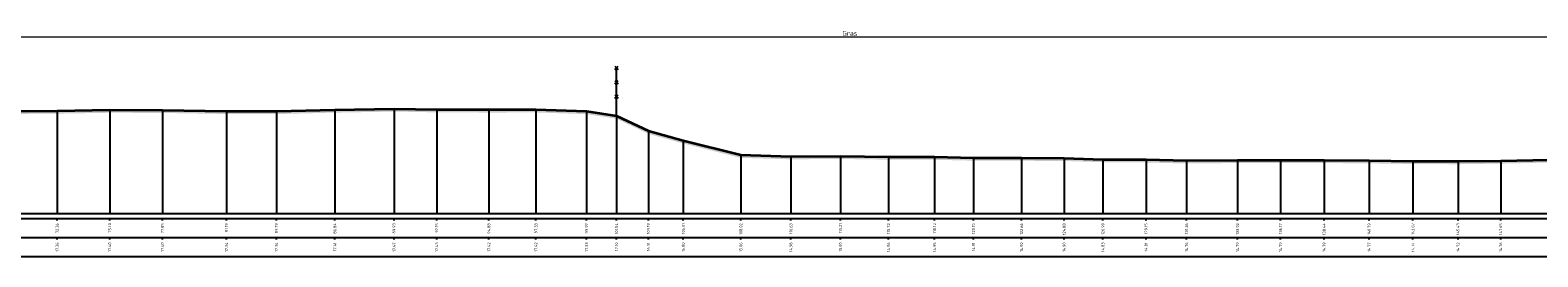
# Model space of a CAD drawing. Header units: metres. Extents: x 197883 to 206898, y 361907 to 364395.
# Tile 113 of 256: x 205855 to 205933, y 363002 to 363014. Entities that reach past the tile are written whole.
import ezdxf
from ezdxf.enums import TextEntityAlignment as Align

# ---------------------------------------------------------------- set-up
doc = ezdxf.new("R2010")
doc.units = ezdxf.units.M
doc.header["$PDMODE"] = 35
doc.header["$PDSIZE"] = 0.075
for name, color, linetype, lineweight in [('B-ME-IE-TERREINAFSCHEIDING_KUNSTMATIG_RASTERHEKWERK-SD', 20, 'Continuous', 25), ('X-ME-AL-PROFIEL_HUIDIG MAAIVELD-GD', 252, 'Continuous', 0), ('X-XX-AL-DETAIL1-M', 7, 'Continuous', 18), ('X-XX-AL-DWARSPROFIEL_PROFIELLIJN MAAIVELD-GD', 8, 'Continuous', 35)]:
    doc.layers.add(name, color=color, linetype=linetype, lineweight=lineweight)
doc.layers.add('X-ME-AL-PROFIELRASTER-S', color=7, linetype='Continuous')
doc.styles.add('NLCS-ISO-ANNOTATIVE-T18', font='NLCS-ISO.ttf', dxfattribs={"height": 1.8})
doc.styles.add('NLCS-ISO-M100-T25', font='NLCS-ISO.ttf', dxfattribs={"height": 0.25})
doc.dimstyles.new('NLCS-M100-T25-PIJL_L2_H1', dxfattribs={"dimscale": 0.1, "dimtxt": 2.5, "dimasz": 2.5, "dimexe": 2, "dimexo": 2, "dimgap": 0.7, "dimtad": 1, "dimzin": 0, "dimdsep": 46, "dimtxsty": 'NLCS-ISO-M100-T25', "dimcen": 0, "dimdle": 2, "dimclrd": 256, "dimclre": 256, "dimclrt": 256, "dimadec": 1, "dimazin": 0, "dimtfac": 1, "dimtdec": 3, "dimtofl": 0, "dimtmove": 0, "dimatfit": 3, "dimfxl": 2, "dimfxlon": 1, "dimtfillclr": 256, "dimtolj": 1, "dimtzin": 0, "dimlwd": -1, "dimlwe": -1, "dimarcsym": 0})

# ---------------------------------------------------------------- blocks, each defined once
blk = doc.blocks.new('SAL-PROFIELRASTER_BALK_EIND1-D')
at = {"color": 0, "linetype": 'ByBlock', "lineweight": -2, "flags": 128}
for points in [[(0, 0), (1, 0)], [(0, -2.5), (1, -2.5)], [(0, -12.5), (1, -12.5)]]:
    blk.add_lwpolyline(points, dxfattribs=at)
blk = doc.blocks.new('SAL-PROFIELRASTER_BALK_EIND2-D')
at = {"color": 0, "linetype": 'ByBlock', "lineweight": -2}
blk.add_line((1, -12.5), (0, -12.5), dxfattribs=at)
blk = doc.blocks.new('SAL-PROFIELRASTER_BALK_DATA-D')
at = {"color": 0, "linetype": 'ByBlock', "lineweight": -2}
blk.add_lwpolyline([(0, -3.5), (0, -2.5)], dxfattribs=at)
at = {"color": 0, "linetype": 'ByBlock', "lineweight": -2, "style": 'NLCS-ISO-ANNOTATIVE-T18'}
blk.add_attdef('GETAL', text='', height=1.5, rotation=90, dxfattribs=at).set_placement((0.75, -5), align=Align.RIGHT)
blk = doc.blocks.new('SAL-PROFIELRASTER_AANHAAL-D')
at = {"color": 9, "linetype": 'ByBlock', "lineweight": -2, "flags": 128}
blk.add_lwpolyline([(0, 1), (0, 0)], dxfattribs=at)
blk = doc.blocks.new('SIE-RASTERHEKWERK-SOD')
at = {"flags": 128}
for points in [[(-0.035, 1.035), (0.035, 0.965)], [(-0.035, 0.965), (0, 1), (0.035, 1.035)], [(0, 0), (0, 1)], [(-0.035, 0.735), (0.035, 0.665)], [(-0.035, 0.665), (0, 0.7), (0.035, 0.735)], [(-0.035, 0.435), (0.035, 0.365)], [(-0.035, 0.365), (0, 0.4), (0.035, 0.435)]]:
    blk.add_lwpolyline(points, dxfattribs=at)
blk = doc.blocks.new('*D20')
at = {"layer": 'Defpoints', "color": 0, "transparency": 16777216}
for p in [(205783.859, 363013.245), (205783.859, 363004.048), (206011.261, 363004.048)]:
    blk.add_point(p, dxfattribs=at)
at = {"layer": 'X-XX-AL-DETAIL1-M', "color": 253, "transparency": 16777216}
for p, q in [((205783.859, 363013.045), (205783.859, 363013.445)), ((206011.011, 363013.245), (205784.109, 363013.245)), ((206011.261, 363013.045), (206011.261, 363013.445))]:
    blk.add_line(p, q, dxfattribs=at)
for points in [[(205784.109, 363013.287), (205784.109, 363013.203), (205783.859, 363013.245)], [(206011.011, 363013.287), (206011.011, 363013.203), (206011.261, 363013.245)]]:
    blk.add_solid(points, dxfattribs=at)
at = {"layer": 'X-XX-AL-DETAIL1-M', "color": 253, "transparency": 16777216, "insert": (205897.56, 363013.44), "char_height": 0.25, "attachment_point": 5, "style": 'NLCS-ISO-M100-T25'}
blk.add_mtext('\\A1;Gras', dxfattribs=at)

msp = doc.modelspace()

# ---------------------------------------------------------------- hatches: boundary and pattern name
at = {"layer": 'X-ME-AL-PROFIEL_HUIDIG MAAIVELD-GD'}
h = msp.add_hatch(dxfattribs=at)
h.set_pattern_fill('AGR-MAAIVELD', color=256, scale=0.05, pattern_type=2)
h.set_pattern_definition([(45, (-22.73893, -716.977), (-0.25000007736, 0.25000007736), []), (45, (-22.77464, -716.94127), (0, 0.50000015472), [0.3535535, -0.3535535]), (45, (-22.81035, -716.90556), (0, 0.50000015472), [0.3535535, -0.3535535]), (45, (-22.84657, -716.86934), (0, 0.50000015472), [0.3535535, -0.3535535]), (45, (-22.8818, -716.83413), (0, 0.50000015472), [0.3535535, -0.3535535]), (45, (-22.9175, -716.7984), (0, 0.50000015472), [0.3535535, -0.3535535]), (45, (-22.9532, -716.7627), (0, 0.50000015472), [0.3535535, -0.3535535]), (315, (-22.73893, -716.977), (0.25000007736, 0.25000007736), []), (315, (-22.7032, -716.94127), (0.50000015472, -1e-16), [0.3535535, -0.3535535]), (315, (-22.6675, -716.90556), (0.50000015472, -1e-16), [0.3535535, -0.3535535]), (315, (-22.6313, -716.86934), (0.50000015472, -1e-16), [0.3535535, -0.3535535]), (315, (-22.59607, -716.83413), (0.50000015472, -1e-16), [0.3535535, -0.3535535]), (315, (-22.56035, -716.7984), (0.50000015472, -1e-16), [0.3535535, -0.3535535]), (315, (-22.52464, -716.7627), (0.50000015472, -1e-16), [0.3535535, -0.3535535])])
h.paths.add_polyline_path([(206011.261, 363007.849), (206011.261, 363007.699), (206010.129, 363007.618), (206007.881, 363007.538), (206005.92, 363007.488), (206003.979, 363007.45), (206001.798, 363007.412), (205999.555, 363007.349), (205997.071, 363007.303), (205994.599, 363007.377), (205992.353, 363007.298), (205989.934, 363007.301), (205987.621, 363007.292), (205985.324, 363007.254), (205982.871, 363007.245), (205980.811, 363007.205), (205978.437, 363007.163), (205976.052, 363007.015), (205973.789, 363006.938), (205971.33, 363006.981), (205969.066, 363006.907), (205966.785, 363006.832), (205964.51, 363006.818), (205962.201, 363006.795), (205959.962, 363006.816), (205957.774, 363006.87), (205955.194, 363006.875), (205953.161, 363006.851), (205950.672, 363006.921), (205948.431, 363006.822), (205945.673, 363006.848), (205943.364, 363006.792), (205941.168, 363006.769), (205938.567, 363006.718), (205936.311, 363006.686), (205934.027, 363006.708), (205931.508, 363006.654), (205929.285, 363006.622), (205926.933, 363006.633), (205924.645, 363006.667), (205922.3, 363006.683), (205920.025, 363006.687), (205917.782, 363006.684), (205915.124, 363006.659), (205913.009, 363006.712), (205910.76, 363006.725), (205908.739, 363006.793), (205906.516, 363006.8), (205904.01, 363006.808), (205901.982, 363006.852), (205899.579, 363006.858), (205897.07, 363006.896), (205894.487, 363006.878), (205891.876, 363006.954), (205888.874, 363007.701), (205887.054, 363008.207), (205885.396, 363008.994), (205883.83, 363009.232), (205881.188, 363009.319), (205878.735, 363009.314), (205876.013, 363009.324), (205873.791, 363009.363), (205870.699, 363009.31), (205867.651, 363009.233), (205865.046, 363009.238), (205861.704, 363009.294), (205858.96, 363009.302), (205856.219, 363009.258), (205853.511, 363009.237), (205850.758, 363009.194), (205847.891, 363009.175), (205845.261, 363009.131), (205842.647, 363009.127), (205840.239, 363008.985), (205838.162, 363008.91), (205834.699, 363008.829), (205832.698, 363008.748), (205830.222, 363008.659), (205827.914, 363008.547), (205824.619, 363008.408), (205822.154, 363008.278), (205819.691, 363008.191), (205817.267, 363008.117), (205814.82, 363008.03), (205812.297, 363008.003), (205809.461, 363008.021), (205807.761, 363008.055), (205805.664, 363008.005), (205802.986, 363008.019), (205800.471, 363008.073), (205798.202, 363008.105), (205795.269, 363008.098), (205792.647, 363008.173), (205790.956, 363008.203), (205788.576, 363008.195), (205786.133, 363008.172), (205783.859, 363008.167), (205783.859, 363008.317), (205786.133, 363008.322), (205788.576, 363008.345), (205790.956, 363008.353), (205792.647, 363008.323), (205795.269, 363008.248), (205798.202, 363008.255), (205800.471, 363008.223), (205802.986, 363008.169), (205805.664, 363008.155), (205807.761, 363008.205), (205809.461, 363008.171), (205812.297, 363008.153), (205814.82, 363008.18), (205817.267, 363008.267), (205819.691, 363008.341), (205822.154, 363008.428), (205824.619, 363008.558), (205827.914, 363008.697), (205830.222, 363008.809), (205832.698, 363008.898), (205834.699, 363008.979), (205838.162, 363009.06), (205840.239, 363009.135), (205842.647, 363009.277), (205845.261, 363009.281), (205847.891, 363009.325), (205850.758, 363009.344), (205853.511, 363009.387), (205856.219, 363009.408), (205858.96, 363009.452), (205861.704, 363009.444), (205865.046, 363009.388), (205867.651, 363009.383), (205870.699, 363009.46), (205873.791, 363009.513), (205876.013, 363009.474), (205878.735, 363009.464), (205881.188, 363009.469), (205883.83, 363009.382), (205885.396, 363009.144), (205887.054, 363008.357), (205888.874, 363007.851), (205891.876, 363007.104), (205894.487, 363007.028), (205897.07, 363007.046), (205899.579, 363007.008), (205901.982, 363007.002), (205904.01, 363006.958), (205906.516, 363006.95), (205908.739, 363006.943), (205910.76, 363006.875), (205913.009, 363006.862), (205915.124, 363006.809), (205917.782, 363006.834), (205920.025, 363006.837), (205922.3, 363006.833), (205924.645, 363006.817), (205926.933, 363006.783), (205929.285, 363006.772), (205931.508, 363006.804), (205934.027, 363006.858), (205936.311, 363006.836), (205938.567, 363006.868), (205941.168, 363006.919), (205943.364, 363006.942), (205945.673, 363006.998), (205948.431, 363006.972), (205950.672, 363007.071), (205953.161, 363007.001), (205955.194, 363007.025), (205957.774, 363007.02), (205959.962, 363006.966), (205962.201, 363006.945), (205964.51, 363006.968), (205966.785, 363006.982), (205969.066, 363007.057), (205971.33, 363007.131), (205973.789, 363007.088), (205976.052, 363007.165), (205978.437, 363007.313), (205980.811, 363007.355), (205982.871, 363007.395), (205985.324, 363007.404), (205987.621, 363007.442), (205989.934, 363007.451), (205992.353, 363007.448), (205994.599, 363007.527), (205997.071, 363007.453), (205999.555, 363007.499), (206001.798, 363007.562), (206003.979, 363007.6), (206005.92, 363007.638), (206007.881, 363007.688), (206010.129, 363007.768)])

# ---------------------------------------------------------------- linework, layer by layer
at = {"layer": 'X-XX-AL-DWARSPROFIEL_PROFIELLIJN MAAIVELD-GD'}
msp.add_lwpolyline([(205853.511, 363009.387), (205856.219, 363009.408), (205858.96, 363009.452), (205861.704, 363009.444), (205865.046, 363009.388), (205867.651, 363009.383), (205870.699, 363009.46), (205873.791, 363009.513), (205876.013, 363009.474), (205878.735, 363009.464), (205881.188, 363009.469), (205883.83, 363009.382), (205885.396, 363009.144), (205887.054, 363008.357), (205888.874, 363007.851), (205891.876, 363007.104), (205894.487, 363007.028), (205897.07, 363007.046), (205899.579, 363007.008), (205901.982, 363007.002), (205904.01, 363006.958), (205906.516, 363006.95), (205908.739, 363006.943), (205910.76, 363006.875), (205913.009, 363006.862), (205915.124, 363006.809), (205917.782, 363006.834), (205920.025, 363006.837), (205922.3, 363006.833), (205924.645, 363006.817), (205926.933, 363006.783), (205929.285, 363006.772), (205931.508, 363006.804), (205934.027, 363006.858)], dxfattribs=at)

# ---------------------------------------------------------------- block references
at = {"layer": 'B-ME-IE-TERREINAFSCHEIDING_KUNSTMATIG_RASTERHEKWERK-SD', "xscale": 2.5, "yscale": 2.5, "zscale": 2.5}
msp.add_blockref('SIE-RASTERHEKWERK-SOD', (205885.396, 363009.144), dxfattribs=at)
at = {"layer": 'X-ME-AL-PROFIELRASTER-S'}
for p, yscale in [((205856.219, 363004.048), 5.359999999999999), ((205858.96, 363004.048), 5.404), ((205861.704, 363004.048), 5.396000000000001), ((205865.046, 363004.048), 5.34), ((205867.651, 363004.048), 5.335000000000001), ((205870.699, 363004.048), 5.411999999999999), ((205873.791, 363004.048), 5.465), ((205876.013, 363004.048), 5.425999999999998), ((205878.735, 363004.048), 5.416), ((205881.188, 363004.048), 5.420999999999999), ((205883.83, 363004.048), 5.334), ((205885.396, 363004.048), 5.096), ((205887.054, 363004.048), 4.309000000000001), ((205888.874, 363004.048), 3.803000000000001), ((205891.876, 363004.048), 3.055999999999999), ((205894.487, 363004.048), 2.98), ((205897.07, 363004.048), 2.997999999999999), ((205899.579, 363004.048), 2.960000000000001), ((205901.982, 363004.048), 2.954000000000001), ((205904.01, 363004.048), 2.91), ((205906.516, 363004.048), 2.901999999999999), ((205908.739, 363004.048), 2.895), ((205910.76, 363004.048), 2.827), ((205913.009, 363004.048), 2.814), ((205915.124, 363004.048), 2.760999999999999), ((205917.782, 363004.048), 2.786), ((205920.025, 363004.048), 2.789), ((205922.3, 363004.048), 2.785), ((205924.645, 363004.048), 2.769), ((205926.933, 363004.048), 2.734999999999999), ((205929.285, 363004.048), 2.724), ((205931.508, 363004.048), 2.756)]:
    msp.add_blockref('SAL-PROFIELRASTER_AANHAAL-D', p, dxfattribs=dict(at, yscale=yscale))
at = {"layer": 'X-ME-AL-PROFIELRASTER-S', "xscale": 228.0268961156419, "yscale": 0.1, "zscale": 228.0268961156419}
for name, p in [('SAL-PROFIELRASTER_BALK_EIND1-D', (205783.859, 363004.048)), ('SAL-PROFIELRASTER_BALK_EIND2-D', (205783.859, 363003.048))]:
    msp.add_blockref(name, p, dxfattribs=at)
at = {"layer": 'X-ME-AL-PROFIELRASTER-S', "xscale": 0.1, "yscale": 0.1, "zscale": 0.1}
for p, values in [((205856.219, 363004.048), {'GETAL': '72.36'}), ((205858.96, 363004.048), {'GETAL': '75.10'}), ((205861.704, 363004.048), {'GETAL': '77.85'}), ((205865.046, 363004.048), {'GETAL': '81.19'}), ((205867.651, 363004.048), {'GETAL': '83.79'}), ((205870.699, 363004.048), {'GETAL': '86.84'}), ((205873.791, 363004.048), {'GETAL': '89.93'}), ((205876.013, 363004.048), {'GETAL': '92.15'}), ((205878.735, 363004.048), {'GETAL': '94.88'}), ((205881.188, 363004.048), {'GETAL': '97.33'}), ((205883.83, 363004.048), {'GETAL': '99.97'}), ((205885.396, 363004.048), {'GETAL': '101.54'}), ((205887.054, 363004.048), {'GETAL': '103.19'}), ((205888.874, 363004.048), {'GETAL': '105.01'}), ((205891.876, 363004.048), {'GETAL': '108.02'}), ((205894.487, 363004.048), {'GETAL': '110.63'}), ((205897.07, 363004.048), {'GETAL': '113.21'}), ((205899.579, 363004.048), {'GETAL': '115.72'}), ((205901.982, 363004.048), {'GETAL': '118.12'}), ((205904.01, 363004.048), {'GETAL': '120.15'}), ((205906.516, 363004.048), {'GETAL': '122.66'}), ((205908.739, 363004.048), {'GETAL': '124.88'}), ((205910.76, 363004.048), {'GETAL': '126.90'}), ((205913.009, 363004.048), {'GETAL': '129.15'}), ((205915.124, 363004.048), {'GETAL': '131.26'}), ((205917.782, 363004.048), {'GETAL': '133.92'}), ((205920.025, 363004.048), {'GETAL': '136.17'}), ((205922.3, 363004.048), {'GETAL': '138.44'}), ((205924.645, 363004.048), {'GETAL': '140.79'}), ((205926.933, 363004.048), {'GETAL': '143.07'}), ((205929.285, 363004.048), {'GETAL': '145.43'}), ((205931.508, 363004.048), {'GETAL': '147.65'}), ((205856.219, 363003.048), {'GETAL': '17.36'}), ((205858.96, 363003.048), {'GETAL': '17.40'}), ((205861.704, 363003.048), {'GETAL': '17.40'}), ((205865.046, 363003.048), {'GETAL': '17.34'}), ((205867.651, 363003.048), {'GETAL': '17.34'}), ((205870.699, 363003.048), {'GETAL': '17.41'}), ((205873.791, 363003.048), {'GETAL': '17.47'}), ((205876.013, 363003.048), {'GETAL': '17.43'}), ((205878.735, 363003.048), {'GETAL': '17.42'}), ((205881.188, 363003.048), {'GETAL': '17.42'}), ((205883.83, 363003.048), {'GETAL': '17.33'}), ((205885.396, 363003.048), {'GETAL': '17.10'}), ((205887.054, 363003.048), {'GETAL': '16.31'}), ((205888.874, 363003.048), {'GETAL': '15.80'}), ((205891.876, 363003.048), {'GETAL': '15.06'}), ((205894.487, 363003.048), {'GETAL': '14.98'}), ((205897.07, 363003.048), {'GETAL': '15.00'}), ((205899.579, 363003.048), {'GETAL': '14.96'}), ((205901.982, 363003.048), {'GETAL': '14.95'}), ((205904.01, 363003.048), {'GETAL': '14.91'}), ((205906.516, 363003.048), {'GETAL': '14.90'}), ((205908.739, 363003.048), {'GETAL': '14.90'}), ((205910.76, 363003.048), {'GETAL': '14.83'}), ((205913.009, 363003.048), {'GETAL': '14.81'}), ((205915.124, 363003.048), {'GETAL': '14.76'}), ((205917.782, 363003.048), {'GETAL': '14.79'}), ((205920.025, 363003.048), {'GETAL': '14.79'}), ((205922.3, 363003.048), {'GETAL': '14.79'}), ((205924.645, 363003.048), {'GETAL': '14.77'}), ((205926.933, 363003.048), {'GETAL': '14.74'}), ((205929.285, 363003.048), {'GETAL': '14.72'}), ((205931.508, 363003.048), {'GETAL': '14.76'})]:
    msp.add_blockref('SAL-PROFIELRASTER_BALK_DATA-D', p, dxfattribs=at).add_auto_attribs(values)

# ---------------------------------------------------------------- dimensions: what is measured, and where the dimension line sits
at = {"layer": 'X-XX-AL-DETAIL1-M', "color": 253}
dim = msp.add_linear_dim(base=(205783.859, 363013.245), p1=(206011.261, 363004.048), p2=(205783.859, 363004.048), text='Gras', dimstyle='NLCS-M100-T25-PIJL_L2_H1', override={"dimclrd": 253, "dimclre": 253, "dimclrt": 253}, dxfattribs=at)
dim.commit()
dim.dimension.update_dxf_attribs({"geometry": '*D20', "text_midpoint": (205897.56, 363013.245), "dimtype": 160})

doc.saveas('drawing.dxf')
